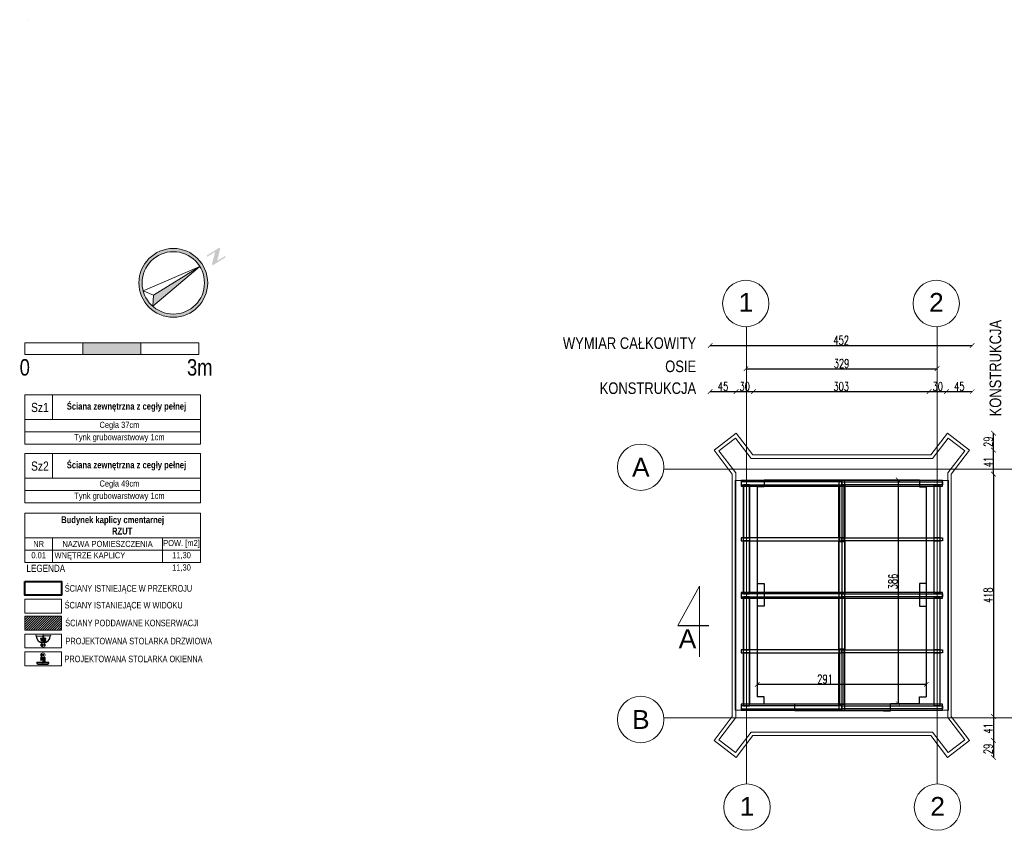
# Model space of a CAD drawing. Header units: millimetres. Extents: x -37887 to 94344, y -69777 to 116976.
# Tile 31 of 205: x 11160 to 28134, y -15037 to -1059. Entities that reach past the tile are written whole.
import ezdxf
from ezdxf.enums import TextEntityAlignment as Align

# ---------------------------------------------------------------- set-up
doc = ezdxf.new("R2010")
doc.units = ezdxf.units.MM
doc.linetypes.add('DASHED', pattern=[0.75, 0.5, -0.25])
doc.linetypes.add('Linia siatki', pattern=[19.05, 12.7, -3.175, 0, -3.175])
for name, color, linetype, lineweight in [('01_inwentaryzacja', 8, 'Continuous', 9), ('02_odbudowa', 7, 'Continuous', 30), ('0_WYMIAROWANIE', 6, 'Continuous', 9), ('A-WALL', 113, 'Continuous', 9), ('AR_Drzwi', 1, 'Continuous', 18), ('AR_Opis pomieszczeń', 5, 'Continuous', 15), ('AR_Wymiary zewnętrzne', 6, 'Continuous', 15), ('k_mury parteru widok', 131, 'Continuous', 18), ('S-GRID', 1, 'Continuous', 9), ('S-GRID-IDEN', 1, 'Continuous', 9)]:
    doc.layers.add(name, color=color, linetype=linetype, lineweight=lineweight)
doc.styles.add('Arial', font='arial.ttf', dxfattribs={"height": 324.565868})
doc.styles.add('Arial Condensed', font='arial.ttf', dxfattribs={"width": 0.8})
doc.styles.add('ROMANS', font='romans', dxfattribs={"width": 0.7})
doc.styles.add('textKiL100', font='romans.shx', dxfattribs={"width": 0.8, "height": 20})
doc.dimstyles.new('WYMIAROWANIE_PIOTR', dxfattribs={"dimtxt": 150, "dimasz": 80, "dimexe": 0.18, "dimexo": 0.0625, "dimgap": 15, "dimtad": 1, "dimtoh": 1, "dimdec": 0, "dimlfac": 0.1, "dimzin": 0, "dimdsep": 46, "dimtxsty": 'ROMANS', "dimblk": 'ARCHTICK', "dimcen": 0.09, "dimse1": 1, "dimse2": 1, "dimadec": 0, "dimazin": 0, "dimtfac": 1, "dimtdec": 0, "dimtix": 1, "dimtmove": 1, "dimatfit": 3, "dimldrblk": 'ARCHTICK', "dimfxl": 0, "dimtolj": 1, "dimtzin": 0, "dimarcsym": 0})
picture_1 = doc.add_image_def('image1.jpg', size_in_pixel=(4608, 3072))

# ---------------------------------------------------------------- blocks, each defined once
blk = doc.blocks.new('Siatka - 4 mm-108067-PARTER')
at = {"layer": 'S-GRID-IDEN'}
blk.add_circle((0, 0), 4, dxfattribs=at)
blk = doc.blocks.new('_ARCHTICK')
at = {"color": 0, "linetype": 'ByBlock', "const_width": 0.15}
blk.add_lwpolyline([(-0.5, -0.5), (0.5, 0.5)], dxfattribs=at)
blk = doc.blocks.new('*D190')
at = {"layer": '0_WYMIAROWANIE', "color": 0, "lineweight": -2}
blk.add_line((23064, -6678), (27581, -6678), dxfattribs=at)
at = {"layer": 'Defpoints', "color": 0}
for p in [(27581, -6678), (23064, -6911), (27581, -6911)]:
    blk.add_point(p, dxfattribs=at)
at = {"layer": '0_WYMIAROWANIE', "color": 0, "lineweight": -2, "xscale": 80, "yscale": 80, "zscale": 80, "rotation": 180}
blk.add_blockref('_ARCHTICK', (23064, -6678), dxfattribs=at)
at = {"layer": '0_WYMIAROWANIE', "color": 0, "lineweight": -2, "xscale": 80, "yscale": 80, "zscale": 80}
blk.add_blockref('_ARCHTICK', (27581, -6678), dxfattribs=at)
at = {"layer": '0_WYMIAROWANIE', "color": 0, "insert": (25322, -6588), "char_height": 150, "attachment_point": 5, "style": 'ROMANS'}
blk.add_mtext('\\A1;452', dxfattribs=at)
blk = doc.blocks.new('*D191')
at = {"layer": '0_WYMIAROWANIE', "color": 0, "lineweight": -2}
blk.add_line((23681, -7077), (26975, -7077), dxfattribs=at)
at = {"layer": 'Defpoints', "color": 0}
for p in [(23681, -7077), (26975, -7077), (26975, -7077)]:
    blk.add_point(p, dxfattribs=at)
at = {"layer": '0_WYMIAROWANIE', "color": 0, "lineweight": -2, "xscale": 80, "yscale": 80, "zscale": 80, "rotation": 180}
blk.add_blockref('_ARCHTICK', (23681, -7077), dxfattribs=at)
at = {"layer": '0_WYMIAROWANIE', "color": 0, "lineweight": -2, "xscale": 80, "yscale": 80, "zscale": 80}
blk.add_blockref('_ARCHTICK', (26975, -7077), dxfattribs=at)
at = {"layer": '0_WYMIAROWANIE', "color": 0, "insert": (25328, -6987), "char_height": 150, "attachment_point": 5, "style": 'ROMANS'}
blk.add_mtext('\\A1;329', dxfattribs=at)
blk = doc.blocks.new('*D192')
at = {"layer": '0_WYMIAROWANIE', "color": 0, "lineweight": -2}
blk.add_line((23064, -7472), (23509, -7472), dxfattribs=at)
at = {"layer": 'Defpoints', "color": 0}
for p in [(23064, -7472), (23509, -7472), (23509, -7472)]:
    blk.add_point(p, dxfattribs=at)
at = {"layer": '0_WYMIAROWANIE', "color": 0, "lineweight": -2, "xscale": 80, "yscale": 80, "zscale": 80, "rotation": 180}
blk.add_blockref('_ARCHTICK', (23064, -7472), dxfattribs=at)
at = {"layer": '0_WYMIAROWANIE', "color": 0, "lineweight": -2, "xscale": 80, "yscale": 80, "zscale": 80}
blk.add_blockref('_ARCHTICK', (23509, -7472), dxfattribs=at)
at = {"layer": '0_WYMIAROWANIE', "color": 0, "insert": (23286, -7382), "char_height": 150, "attachment_point": 5, "style": 'ROMANS'}
blk.add_mtext('\\A1;45', dxfattribs=at)
blk = doc.blocks.new('*D193')
at = {"layer": '0_WYMIAROWANIE', "color": 0, "lineweight": -2}
blk.add_line((23509, -7472), (23807, -7472), dxfattribs=at)
at = {"layer": 'Defpoints', "color": 0}
for p in [(23509, -7472), (23807, -7472), (23807, -7472)]:
    blk.add_point(p, dxfattribs=at)
at = {"layer": '0_WYMIAROWANIE', "color": 0, "lineweight": -2, "xscale": 80, "yscale": 80, "zscale": 80, "rotation": 180}
blk.add_blockref('_ARCHTICK', (23509, -7472), dxfattribs=at)
at = {"layer": '0_WYMIAROWANIE', "color": 0, "lineweight": -2, "xscale": 80, "yscale": 80, "zscale": 80}
blk.add_blockref('_ARCHTICK', (23807, -7472), dxfattribs=at)
at = {"layer": '0_WYMIAROWANIE', "color": 0, "insert": (23658, -7382), "char_height": 150, "attachment_point": 5, "style": 'ROMANS'}
blk.add_mtext('\\A1;30', dxfattribs=at)
blk = doc.blocks.new('*D194')
at = {"layer": '0_WYMIAROWANIE', "color": 0, "lineweight": -2}
blk.add_line((26838, -7472), (27136, -7472), dxfattribs=at)
at = {"layer": 'Defpoints', "color": 0}
for p in [(26838, -7340), (27136, -7340), (27136, -7472)]:
    blk.add_point(p, dxfattribs=at)
at = {"layer": '0_WYMIAROWANIE', "color": 0, "lineweight": -2, "xscale": 80, "yscale": 80, "zscale": 80, "rotation": 180}
blk.add_blockref('_ARCHTICK', (26838, -7472), dxfattribs=at)
at = {"layer": '0_WYMIAROWANIE', "color": 0, "lineweight": -2, "xscale": 80, "yscale": 80, "zscale": 80}
blk.add_blockref('_ARCHTICK', (27136, -7472), dxfattribs=at)
at = {"layer": '0_WYMIAROWANIE', "color": 0, "insert": (26987, -7382), "char_height": 150, "attachment_point": 5, "style": 'ROMANS'}
blk.add_mtext('\\A1;30', dxfattribs=at)
blk = doc.blocks.new('*D195')
at = {"layer": '0_WYMIAROWANIE', "color": 0, "lineweight": -2}
blk.add_line((27136, -7472), (27581, -7472), dxfattribs=at)
at = {"layer": 'Defpoints', "color": 0}
for p in [(27136, -7340), (27581, -7340), (27581, -7472)]:
    blk.add_point(p, dxfattribs=at)
at = {"layer": '0_WYMIAROWANIE', "color": 0, "lineweight": -2, "xscale": 80, "yscale": 80, "zscale": 80, "rotation": 180}
blk.add_blockref('_ARCHTICK', (27136, -7472), dxfattribs=at)
at = {"layer": '0_WYMIAROWANIE', "color": 0, "lineweight": -2, "xscale": 80, "yscale": 80, "zscale": 80}
blk.add_blockref('_ARCHTICK', (27581, -7472), dxfattribs=at)
at = {"layer": '0_WYMIAROWANIE', "color": 0, "insert": (27358, -7382), "char_height": 150, "attachment_point": 5, "style": 'ROMANS'}
blk.add_mtext('\\A1;45', dxfattribs=at)
blk = doc.blocks.new('*D196')
at = {"layer": '0_WYMIAROWANIE', "color": 0, "lineweight": -2}
blk.add_line((23875, -12519), (26789, -12519), dxfattribs=at)
at = {"layer": 'Defpoints', "color": 0}
for p in [(23875, -12295), (26789, -12295), (26789, -12519)]:
    blk.add_point(p, dxfattribs=at)
at = {"layer": '0_WYMIAROWANIE', "color": 0, "lineweight": -2, "xscale": 80, "yscale": 80, "zscale": 80, "rotation": 180}
blk.add_blockref('_ARCHTICK', (23875, -12519), dxfattribs=at)
at = {"layer": '0_WYMIAROWANIE', "color": 0, "lineweight": -2, "xscale": 80, "yscale": 80, "zscale": 80}
blk.add_blockref('_ARCHTICK', (26789, -12519), dxfattribs=at)
at = {"layer": '0_WYMIAROWANIE', "color": 0, "insert": (25044, -12428), "char_height": 150, "attachment_point": 5, "style": 'ROMANS'}
blk.add_mtext('\\A1;291', dxfattribs=at)
blk = doc.blocks.new('*D197')
at = {"layer": '0_WYMIAROWANIE', "color": 0, "lineweight": -2}
blk.add_line((27946, -8895), (27946, -13074), dxfattribs=at)
at = {"layer": 'Defpoints', "color": 0}
for p in [(27946, -8895), (27946, -13074), (27946, -13074)]:
    blk.add_point(p, dxfattribs=at)
at = {"layer": '0_WYMIAROWANIE', "color": 0, "lineweight": -2, "xscale": 80, "yscale": 80, "zscale": 80}
for p, rotation in [((27946, -8895), 90), ((27946, -13074), 270)]:
    blk.add_blockref('_ARCHTICK', p, dxfattribs=dict(at, rotation=rotation))
at = {"layer": '0_WYMIAROWANIE', "color": 0, "insert": (27856, -10984), "char_height": 150, "attachment_point": 5, "rotation": 90, "style": 'ROMANS'}
blk.add_mtext('\\A1;418', dxfattribs=at)
blk = doc.blocks.new('*D201')
at = {"layer": '0_WYMIAROWANIE', "color": 0, "lineweight": -2}
blk.add_line((23807, -7472), (26838, -7472), dxfattribs=at)
at = {"layer": 'Defpoints', "color": 0}
for p in [(23807, -7462), (26838, -7462), (26838, -7472)]:
    blk.add_point(p, dxfattribs=at)
at = {"layer": '0_WYMIAROWANIE', "color": 0, "lineweight": -2, "xscale": 80, "yscale": 80, "zscale": 80, "rotation": 180}
blk.add_blockref('_ARCHTICK', (23807, -7472), dxfattribs=at)
at = {"layer": '0_WYMIAROWANIE', "color": 0, "lineweight": -2, "xscale": 80, "yscale": 80, "zscale": 80}
blk.add_blockref('_ARCHTICK', (26838, -7472), dxfattribs=at)
at = {"layer": '0_WYMIAROWANIE', "color": 0, "insert": (25322, -7382), "char_height": 150, "attachment_point": 5, "style": 'ROMANS'}
blk.add_mtext('\\A1;303', dxfattribs=at)
blk = doc.blocks.new('*D202')
at = {"layer": '0_WYMIAROWANIE', "color": 0, "lineweight": -2}
blk.add_line((27946, -13074), (27946, -13487), dxfattribs=at)
at = {"layer": 'Defpoints', "color": 0}
for p in [(27431, -13074), (27746, -13487), (27946, -13487)]:
    blk.add_point(p, dxfattribs=at)
at = {"layer": '0_WYMIAROWANIE', "color": 0, "lineweight": -2, "xscale": 80, "yscale": 80, "zscale": 80}
for p, rotation in [((27946, -13074), 90), ((27946, -13487), 270)]:
    blk.add_blockref('_ARCHTICK', p, dxfattribs=dict(at, rotation=rotation))
at = {"layer": '0_WYMIAROWANIE', "color": 0, "insert": (27856, -13281), "char_height": 150, "attachment_point": 5, "rotation": 90, "style": 'ROMANS'}
blk.add_mtext('\\A1;41', dxfattribs=at)
blk = doc.blocks.new('*D203')
at = {"layer": '0_WYMIAROWANIE', "color": 0, "lineweight": -2}
blk.add_line((27947, -8895), (27947, -8482), dxfattribs=at)
at = {"layer": 'Defpoints', "color": 0}
for p in [(27746, -8482), (27947, -8482), (27431, -8895)]:
    blk.add_point(p, dxfattribs=at)
at = {"layer": '0_WYMIAROWANIE', "color": 0, "lineweight": -2, "xscale": 80, "yscale": 80, "zscale": 80}
for p, rotation in [((27947, -8482), 90), ((27947, -8895), 270)]:
    blk.add_blockref('_ARCHTICK', p, dxfattribs=dict(at, rotation=rotation))
at = {"layer": '0_WYMIAROWANIE', "color": 0, "insert": (27857, -8688), "char_height": 150, "attachment_point": 5, "rotation": 90, "style": 'ROMANS'}
blk.add_mtext('\\A1;41', dxfattribs=at)
blk = doc.blocks.new('*D204')
at = {"layer": '0_WYMIAROWANIE', "color": 0, "lineweight": -2}
blk.add_line((26305, -8994), (26305, -12854), dxfattribs=at)
at = {"layer": 'Defpoints', "color": 0}
for p in [(26305, -8994), (26305, -12854), (26305, -12854)]:
    blk.add_point(p, dxfattribs=at)
at = {"layer": '0_WYMIAROWANIE', "color": 0, "lineweight": -2, "xscale": 80, "yscale": 80, "zscale": 80}
for p, rotation in [((26305, -8994), 90), ((26305, -12854), 270)]:
    blk.add_blockref('_ARCHTICK', p, dxfattribs=dict(at, rotation=rotation))
at = {"layer": '0_WYMIAROWANIE', "color": 0, "insert": (26215, -10747), "char_height": 150, "attachment_point": 5, "rotation": 90, "style": 'ROMANS'}
blk.add_mtext('\\A1;386', dxfattribs=at)
blk = doc.blocks.new('*D205')
at = {"layer": '0_WYMIAROWANIE', "color": 0, "lineweight": -2}
blk.add_line((27947, -8482), (27947, -8190), dxfattribs=at)
at = {"layer": 'Defpoints', "color": 0}
for p in [(27535, -8190), (27947, -8190), (27535, -8482)]:
    blk.add_point(p, dxfattribs=at)
at = {"layer": '0_WYMIAROWANIE', "color": 0, "lineweight": -2, "xscale": 80, "yscale": 80, "zscale": 80}
for p, rotation in [((27947, -8190), 90), ((27947, -8482), 270)]:
    blk.add_blockref('_ARCHTICK', p, dxfattribs=dict(at, rotation=rotation))
at = {"layer": '0_WYMIAROWANIE', "color": 0, "insert": (27857, -8336), "char_height": 150, "attachment_point": 5, "rotation": 90, "style": 'ROMANS'}
blk.add_mtext('\\A1;29', dxfattribs=at)
blk = doc.blocks.new('*D206')
at = {"layer": '0_WYMIAROWANIE', "color": 0, "lineweight": -2}
blk.add_line((27946, -13487), (27946, -13779), dxfattribs=at)
at = {"layer": 'Defpoints', "color": 0}
for p in [(27535, -13487), (27535, -13779), (27946, -13779)]:
    blk.add_point(p, dxfattribs=at)
at = {"layer": '0_WYMIAROWANIE', "color": 0, "lineweight": -2, "xscale": 80, "yscale": 80, "zscale": 80}
for p, rotation in [((27946, -13487), 90), ((27946, -13779), 270)]:
    blk.add_blockref('_ARCHTICK', p, dxfattribs=dict(at, rotation=rotation))
at = {"layer": '0_WYMIAROWANIE', "color": 0, "insert": (27856, -13633), "char_height": 150, "attachment_point": 5, "rotation": 90, "style": 'ROMANS'}
blk.add_mtext('\\A1;29', dxfattribs=at)

msp = doc.modelspace()

# ---------------------------------------------------------------- hatches: boundary and pattern name
at = {"lineweight": 9}
h = msp.add_hatch(color=256, dxfattribs=at)
h.dxf.hatch_style = 1
h.paths.add_polyline_path([(14711.1, -5156.3), (14698.1, -5135.5), (14564.9, -5218.2), (14616.6, -5004.1), (14606.4, -4987.6), (14384.2, -5125.6), (14396.4, -5145.2), (14530.1, -5062.2), (14474.7, -5271.3), (14488.9, -5294.3)])
h.paths.add_polyline_path([(14264.9, -5313.7), (13467.7, -5808.6), (13453, -6001.7)], flags=0)
h.paths.add_polyline_path([(13495, -5093.5, 1), (14120.7, -6101.3, 1)])
h.paths.add_polyline_path([(14091.6, -6054.4, -1), (13524.1, -5140.4, -1)], flags=16)
h.paths.add_polyline_path([(13453, -6001.7), (13467.7, -5808.6), (13288.1, -5736.1), (14264.9, -5313.7)], flags=0)
h = msp.add_hatch(color=256, dxfattribs=at)
h.dxf.hatch_style = 1
h.paths.add_polyline_path([(14264.9, -5313.7), (13467.7, -5808.6), (13453, -6001.7)])
at = {"layer": '02_odbudowa', "lineweight": 15}
h = msp.add_hatch(dxfattribs=at)
h.set_pattern_fill('ANSI31', color=256, scale=9)
h.set_pattern_definition([(45, (4499.656, -4011.1), (-20.20558, 20.20558), [])])
h.paths.add_polyline_path([(11883.2, -11584.5), (11883.2, -11344.1), (11249.1, -11344.1), (11249.1, -11584.5)])
at = {"layer": 'AR_Opis pomieszczeń'}
h = msp.add_hatch(color=3, dxfattribs=at)
h.dxf.hatch_style = 1
h.paths.add_polyline_path([(13249.1, -6632.9), (12249.1, -6632.9), (12249.1, -6832.9), (13249.1, -6832.9)])
h.paths.add_polyline_path([(14249.1, -6632.9), (14249.1, -6832.9)])

# ---------------------------------------------------------------- linework, layer by layer
at = {"lineweight": 9}
for p, q in [((13467.7, -5808.6), (14264.9, -5313.7)), ((13288.1, -5736.1), (13467.7, -5808.6)), ((13453, -6001.7), (13467.7, -5808.6))]:
    msp.add_line(p, q, dxfattribs=at)
for points in [[(13288.1, -5736.1), (14264.9, -5313.7)], [(13453, -6001.7), (14264.9, -5313.7)]]:
    msp.add_lwpolyline(points, dxfattribs=at)
at = {"lineweight": 40}
msp.add_lwpolyline([(11249.1, -10744.4), (11883.2, -10744.4), (11883.2, -10984.8), (11249.1, -10984.8)], close=True, dxfattribs=at)
at = {"lineweight": 9}
for points in [[(11249.1, -11052.7), (11883.2, -11052.7), (11883.2, -11293.1), (11249.1, -11293.1)], [(11249.1, -11344.1), (11883.2, -11344.1), (11883.2, -11584.5), (11249.1, -11584.5)], [(11249.1, -11652.4), (11883.2, -11652.4), (11883.2, -11892.8), (11249.1, -11892.8)], [(11249.1, -11960.6), (11883.2, -11960.6), (11883.2, -12201.1), (11249.1, -12201.1)]]:
    msp.add_lwpolyline(points, close=True, dxfattribs=at)
for radius in [593.1, 537.9]:
    msp.add_circle((13807.9, -5597.4), radius, dxfattribs=at)
at = {"layer": '02_odbudowa', "color": 114, "lineweight": 30, "extrusion": (-1.22465e-16, -6.76105e-31, -1)}
for p, q in [((23995.1, -8994.5), (24882.2, -8994.5)), ((24882.2, -8994.5), (26669.2, -8994.5)), ((23875.1, -9114.5), (23875.1, -12734.4)), ((26789.2, -9114.5), (26789.2, -12734.4))]:
    msp.add_line(p, q, dxfattribs=at)
at = {"layer": '02_odbudowa', "color": 114, "lineweight": 30, "ltscale": 200, "extrusion": (-1.22465e-16, -6.76105e-31, -1)}
msp.add_line((25332.2, -9004.5), (25332.2, -12964.4), dxfattribs=at)
at = {"layer": '02_odbudowa', "color": 114, "lineweight": 30, "extrusion": (-1.22465e-16, -6.76105e-31, -1)}
for points in [[(-23995.1, -8994.5), (-23995.1, -8994.5), (-23995.1, -9114.5), (-23875.1, -9114.5)], [(-26669.2, -8994.5), (-26669.2, -8994.5), (-26669.2, -9114.5), (-26789.2, -9114.5)], [(-23875.1, -10783.7), (-23995.1, -10783.7), (-23995.1, -11174.7), (-23875.1, -11174.7)], [(-26789.2, -10783.7), (-26669.2, -10783.7), (-26669.2, -11174.7), (-26789.2, -11174.7)], [(-23995.1, -12854.4), (-23995.1, -12854.4), (-23995.1, -12734.4), (-23875.1, -12734.4)], [(-23995.1, -12854.4), (-23995.1, -12854.4), (-24520.8, -12854.4)], [(-26050.8, -12974.4), (-24520.8, -12974.4), (-24520.8, -12854.4)], [(-26050.8, -12974.4), (-26170.8, -12974.4), (-26170.8, -12854.4)], [(-26669.2, -12854.4), (-26669.2, -12854.4), (-26170.8, -12854.4)], [(-26669.2, -12854.4), (-26669.2, -12854.4), (-26669.2, -12734.4), (-26789.2, -12734.4)]]:
    msp.add_lwpolyline(points, dxfattribs=at)
at = {"layer": '02_odbudowa', "color": 114, "lineweight": 15, "ltscale": 200, "extrusion": (-1.22465e-16, -6.76105e-31, -1)}
msp.add_lwpolyline([(-23495.1, -9004.5), (-27169.2, -9004.5), (-27169.2, -12964.4), (-23495.1, -12964.4)], close=True, dxfattribs=at)
at = {"layer": '02_odbudowa', "color": 114, "lineweight": 30, "extrusion": (-1.22465e-16, -6.76105e-31, -1)}
for points in [[(-23595.1, -9104.5), (-27069.2, -9104.5), (-27069.2, -9004.5), (-23595.1, -9004.5)], [(-23595.1, -9029.5), (-23595.1, -9079.5), (-25332.2, -9079.5), (-25332.2, -9029.5)], [(-23739.6, -9079.5), (-23639.6, -9079.5), (-23639.6, -9994.4), (-23739.6, -9994.4)], [(-23639.6, -9104.5), (-23739.6, -9104.5), (-23739.6, -10934.4), (-23639.6, -10934.4)], [(-25282.2, -9104.5), (-25382.2, -9104.5), (-25382.2, -9004.5), (-25282.2, -9004.5)], [(-25282.2, -9079.5), (-25382.2, -9079.5), (-25382.2, -9994.4), (-25282.2, -9994.4)], [(-25292.2, -10054.5), (-25372.2, -10054.5), (-25372.2, -9104.5), (-25292.2, -9104.5)], [(-27069.2, -9029.5), (-27069.2, -9079.5), (-25332.2, -9079.5), (-25332.2, -9029.5)], [(-26924.7, -9079.5), (-27024.7, -9079.5), (-27024.7, -9994.4), (-26924.7, -9994.4)], [(-26924.7, -9104.5), (-27024.7, -9104.5), (-27024.7, -10934.4), (-26924.7, -10934.4)], [(-23595.1, -9994.4), (-23595.1, -10044.4), (-25332.2, -10044.4), (-25332.2, -9994.4)], [(-27069.2, -9994.4), (-27069.2, -10044.4), (-25332.2, -10044.4), (-25332.2, -9994.4)], [(-23739.6, -10044.4), (-23639.6, -10044.4), (-23639.6, -10959.4), (-23739.6, -10959.4)], [(-25282.2, -10044.4), (-25382.2, -10044.4), (-25382.2, -10959.4), (-25282.2, -10959.4)], [(-26924.7, -10044.4), (-27024.7, -10044.4), (-27024.7, -10959.4), (-26924.7, -10959.4)], [(-23595.1, -11034.4), (-27069.2, -11034.4), (-27069.2, -10934.4), (-23595.1, -10934.4)], [(-23595.1, -10959.4), (-23595.1, -11009.4), (-25332.2, -11009.4), (-25332.2, -10959.4)], [(-23739.6, -11009.4), (-23639.6, -11009.4), (-23639.6, -11924.4), (-23739.6, -11924.4)], [(-25282.2, -11009.4), (-25382.2, -11009.4), (-25382.2, -11924.4), (-25282.2, -11924.4)], [(-27069.2, -10959.4), (-27069.2, -11009.4), (-25332.2, -11009.4), (-25332.2, -10959.4)], [(-26924.7, -11009.4), (-27024.7, -11009.4), (-27024.7, -11924.4), (-26924.7, -11924.4)], [(-23639.6, -11034.4), (-23739.6, -11034.4), (-23739.6, -12864.4), (-23639.6, -12864.4)], [(-26924.7, -11034.4), (-27024.7, -11034.4), (-27024.7, -12864.4), (-26924.7, -12864.4)], [(-23595.1, -11924.4), (-23595.1, -11974.4), (-25332.2, -11974.4), (-25332.2, -11924.4)], [(-23739.6, -11974.4), (-23639.6, -11974.4), (-23639.6, -12889.4), (-23739.6, -12889.4)], [(-25282.2, -11974.4), (-25332.2, -11974.4), (-25332.2, -12889.4), (-25282.2, -12889.4)], [(-25292.2, -12864.4), (-25372.2, -12864.4), (-25372.2, -11914.4), (-25292.2, -11914.4)], [(-27069.2, -11924.4), (-27069.2, -11974.4), (-25332.2, -11974.4), (-25332.2, -11924.4)], [(-26924.7, -11974.4), (-27024.7, -11974.4), (-27024.7, -12889.4), (-26924.7, -12889.4)], [(-23595.1, -12964.4), (-27069.2, -12964.4), (-27069.2, -12864.4), (-23595.1, -12864.4)], [(-23595.1, -12889.4), (-23595.1, -12939.4), (-25332.2, -12939.4), (-25332.2, -12889.4)], [(-25282.2, -12964.4), (-25382.2, -12964.4), (-25382.2, -12864.4), (-25282.2, -12864.4)], [(-27069.2, -12889.4), (-27069.2, -12939.4), (-25332.2, -12939.4), (-25332.2, -12889.4)]]:
    msp.add_lwpolyline(points, close=True, dxfattribs=at)
at = {"layer": '02_odbudowa', "color": 114, "linetype": 'DASHED', "lineweight": 30, "ltscale": 5, "extrusion": (-1.22465e-16, -6.76105e-31, -1)}
msp.add_lwpolyline([(-25282.2, -12964.4), (-25382.2, -12964.4), (-25382.2, -9004.5), (-25282.2, -9004.5)], close=True, dxfattribs=at)
at = {"layer": '02_odbudowa', "color": 114, "linetype": 'DASHED', "lineweight": 30, "ltscale": 3, "extrusion": (-1.22465e-16, -6.76105e-31, -1)}
for points in [[(-25292.2, -9104.5), (-25372.2, -9104.5), (-25372.2, -10054.5), (-25292.2, -10054.5)], [(-25292.2, -12864.4), (-25372.2, -12864.4), (-25372.2, -11914.4), (-25292.2, -11914.4)]]:
    msp.add_lwpolyline(points, close=True, dxfattribs=at)
at = {"layer": '02_odbudowa', "color": 114}
for points in [[(11446, -11686.2), (11446, -11678.6), (11439.7, -11678.6), (11439.7, -11686.2), (11446, -11686.2)], [(11446, -11686.5), (11560.2, -11686.2)], [(11566.6, -11686.2), (11566.6, -11678.6), (11560.2, -11678.6), (11560.2, -11686.2), (11566.6, -11686.2)], [(11560.2, -11686.2), (11560.2, -11800.4)], [(11566.6, -11686.2), (11566.6, -11678.6), (11572.9, -11678.6), (11572.9, -11686.2), (11566.6, -11686.2)], [(11572.9, -11686.2), (11572.9, -11800.4)], [(11687.1, -11686.5), (11572.9, -11686.2)], [(11687.1, -11686.2), (11687.1, -11678.6), (11693.5, -11678.6), (11693.5, -11686.2), (11687.1, -11686.2)], [(11456.4, -12151.7), (11456.4, -12140.9)], [(11663.2, -12151.7), (11456.4, -12151.7)], [(11478.8, -12173.3), (11640.8, -12173.3)], [(11663.2, -12151.7), (11663.2, -12140.9)]]:
    msp.add_lwpolyline(points, dxfattribs=at)
msp.add_lwpolyline([(11663.2, -12140.9), (11663.2, -12140.9), (11456.4, -12140.9), (11456.4, -12140.9)], close=True, dxfattribs=at)
for centre, radius, start, end in [((11560.2, -11686.2), 114.2, 180.14749, 270.00894), ((11572.9, -11686.2), 114.2, 269.99106, 359.85251), ((11464.9, -12154.5), 8.93, 161.49688, 266.21556), ((11464.9, -12165.5), 2.16, 340.54518, 108.26962), ((11476, -12164.6), 9.14, 190.12944, 287.94228), ((11643.6, -12164.6), 9.14, 252.05772, 349.87056), ((11654.6, -12165.5), 2.16, 71.73038, 199.45482), ((11654.7, -12154.5), 8.93, 273.78444, 18.50312)]:
    msp.add_arc(centre, radius, start, end, dxfattribs=at)
at = {"layer": 'A-WALL', "lineweight": 13}
for p, q in [((22881.5, -10827.6), (22507.9, -11502.4)), ((22881.5, -12048), (22881.5, -10827.6))]:
    msp.add_line(p, q, dxfattribs=at)
at = {"layer": 'A-WALL', "lineweight": 30}
msp.add_line((22507.9, -11502.4), (23041.2, -11502.4), dxfattribs=at)
at = {"layer": 'AR_Drzwi', "color": 114}
for p, q in [((11566.2, -11806.1), (11566.2, -11665.5)), ((11559.8, -12050.2), (11559.8, -12183.4))]:
    msp.add_line(p, q, dxfattribs=at)
for centre in [(11565.5, -11842.3), (11560.4, -12013.9)]:
    msp.add_circle(centre, 36.2, dxfattribs=at)
at = {"layer": 'AR_Opis pomieszczeń', "color": 3}
for p, q in [((11249.1, -7530), (14275.5, -7530)), ((11249.1, -7530), (11249.1, -8378.6)), ((11725.1, -7955.5), (11725.1, -7530)), ((14275.5, -7530), (14275.5, -8378.6)), ((11249.1, -7955.5), (14275.5, -7955.5)), ((11249.1, -8167), (14275.5, -8167)), ((11249.1, -8378.6), (14275.5, -8378.6)), ((11249.1, -8541.5), (14275.5, -8541.5)), ((11249.1, -8541.5), (11249.1, -9390.1)), ((11725.1, -8967), (11725.1, -8541.5)), ((14275.5, -8541.5), (14275.5, -9390.1)), ((11249.1, -8967), (14275.5, -8967)), ((11249.1, -9178.5), (14275.5, -9178.5)), ((11249.1, -9390.1), (14275.5, -9390.1)), ((11249.1, -9567.7), (14275.5, -9567.7)), ((11249.1, -9567.7), (11249.1, -10416.3)), ((14275.5, -9567.7), (14275.5, -10416.3)), ((11249.1, -9993.3), (14275.5, -9993.3)), ((11725.1, -9993.3), (11725.1, -10416.3)), ((13623.2, -9993.3), (13623.2, -10416.3)), ((11249.1, -10204.8), (14275.5, -10204.8)), ((11249.1, -10416.3), (14275.5, -10416.3))]:
    msp.add_line(p, q, dxfattribs=at)
for points in [[(11249.1, -6832.9), (12249.1, -6832.9), (12249.1, -6632.9), (11249.1, -6632.9), (11249.1, -6832.9)], [(12249.1, -6832.9), (13249.1, -6832.9), (13249.1, -6632.9), (12249.1, -6632.9), (12249.1, -6832.9)], [(13249.1, -6832.9), (14249.1, -6832.9), (14249.1, -6632.9), (13249.1, -6632.9), (13249.1, -6832.9)], [(14249.1, -6832.9), (14249.1, -6832.9), (14249.1, -6632.9), (14249.1, -6632.9), (14249.1, -6832.9)], [(14249.1, -6832.9), (14249.1, -6832.9), (14249.1, -6632.9), (14249.1, -6632.9), (14249.1, -6832.9)]]:
    msp.add_lwpolyline(points, dxfattribs=at)
at = {"layer": 'k_mury parteru widok', "extrusion": (-1.22465e-16, -6.76105e-31, -1)}
for points in [[(-26050.8, -13404.4), (-23796.8, -13404.4), (-23511.3, -13778.5), (-23129.8, -13487.3), (-23445.1, -13074.2), (-23445.1, -8894.7), (-23129.8, -8481.6), (-23511.3, -8190.4), (-23796.8, -8564.5), (-25023.5, -8564.5)], [(-24640.8, -13344.4), (-23767.2, -13344.4), (-23500, -13694.4), (-23213.9, -13476), (-23505.1, -13094.4), (-23505.1, -8874.4), (-23213.9, -8492.9), (-23500, -8274.5), (-23767.2, -8624.5), (-24771.4, -8624.5)], [(-25920.3, -8624.5), (-26897.2, -8624.5), (-27164.3, -8274.5), (-27450.5, -8492.9), (-27159.2, -8874.4), (-27159.2, -13094.4), (-27450.5, -13476), (-27164.3, -13694.4), (-26897.2, -13344.4), (-24640.8, -13344.4)], [(-25023.5, -8564.5), (-26867.5, -8564.5), (-27153, -8190.4), (-27534.6, -8481.6), (-27219.2, -8894.7), (-27219.2, -13074.2), (-27534.6, -13487.3), (-27153, -13778.5), (-26867.5, -13404.4), (-26050.8, -13404.4)], [(-26897.2, -8624.5), (-23767.2, -8624.5)]]:
    msp.add_lwpolyline(points, dxfattribs=at)
at = {"layer": 'S-GRID', "linetype": 'Linia siatki', "ltscale": 0.5, "extrusion": (-1.22465e-16, -6.76105e-31, -1)}
for p, q in [((23690.5, -14236.8), (23690.5, -6353.2)), ((26974.7, -14236.8), (26974.7, -6353.2)), ((29206.2, -8809.5), (22265.2, -8809.5)), ((29206.2, -13094.8), (22265.2, -13094.8))]:
    msp.add_line(p, q, dxfattribs=at)

# ---------------------------------------------------------------- block references
at = {"layer": 'S-GRID-IDEN', "extrusion": (-1.22465e-16, -6.94198e-31, -1), "xscale": -100, "yscale": 100, "zscale": 100, "rotation": 269.9999999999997}
for p in [(-23676.3, -5953.2), (-26960.5, -5953.2), (-21865.2, -8775.7), (-21865.2, -13125.6), (-23697.4, -14636.8), (-26981.5, -14636.8)]:
    msp.add_blockref('Siatka - 4 mm-108067-PARTER', p, dxfattribs=at)

# ---------------------------------------------------------------- texts
at = {"layer": 'AR_Drzwi', "color": 114, "char_height": 36, "attachment_point": 3, "rotation": 90, "style": 'textKiL100'}
for s, insert in [('140', (11521.6, -11717.1)), ('396', (11575.6, -11717.1)), ('90', (11519.9, -12053.6)), ('268', (11562.8, -12053.6))]:
    msp.add_mtext_dynamic_manual_height_columns(s, width=408.464, gutter_width=1, heights=[0], dxfattribs=dict(at, insert=insert))
at = {"layer": 'AR_Drzwi', "color": 114, "char_height": 32.4, "attachment_point": 3, "style": 'textKiL100'}
for s, insert in [('Dz1', (11592.9, -11824.6)), ('O1', (11579.3, -11998.6))]:
    msp.add_mtext_dynamic_manual_height_columns(s, width=933.831, gutter_width=1, heights=[0], dxfattribs=dict(at, insert=insert))
at = {"layer": 'AR_Opis pomieszczeń', "color": 3, "style": 'Arial Condensed'}
for s, insert, char_height, width, attachment_point in [('0', (11248, -7055.9), 283.5, 1086.75, 5), ('3m', (14264.1, -7055.9), 283.5, 1086.75, 5), ('{\\fArial|b1|i0|c238|p34;\\H0.83333x;Ściana zewnętrzna z cegły pełnej}', (13000.3, -7742.7), 141.018, 2550.378, 5), ('Sz1', (11508.3, -7746.3), 158.64, 608.138, 5), ('Cegła 37cm', (12879.8, -8061.3), 105.76, 3026.312, 5), ('Tynk grubowarstwowy 1cm', (12879.8, -8272.8), 105.763, 3026.312, 5), ('Sz2', (11508.3, -8757.9), 158.64, 608.138, 5), ('{\\fArial|b1|i0|c238|p34;\\H0.83333x;Ściana zewnętrzna z cegły pełnej}', (13000.3, -8754.2), 141.018, 2550.378, 5), ('Cegła 49cm', (12879.8, -9072.8), 105.76, 3026.312, 5), ('Tynk grubowarstwowy 1cm', (12879.8, -9284.3), 105.763, 3026.312, 5), ('{\\fArial|b1|i0|c238|p34;\\H0.83333x;\\C256;Budynek kaplicy cmentarnej\\P         RZUT }', (12762.3, -9780.5), 141.018, 2955.803, 5), ('POW. [m2]', (13949.3, -10099), 105.76, 581.697, 5), ('NR', (11487.1, -10099), 105.76, 405.425, 5), ('NAZWA POMIESZCZENIA', (12674.2, -10099), 105.763, 1827.663, 5), ('0.01', (11487.1, -10240.1), 105.76, 405.425, 2), ('WNĘTRZE KAPLICY', (11760.3, -10310.6), 105.763, 1827.663, 4), ('11,30', (13949.3, -10240.1), 105.76, 581.697, 2), ('11,30', (13949.3, -10451.6), 105.76, 581.697, 2), ('ŚCIANY ISTNIEJĄCE W PRZEKROJU', (13035.2, -10882.1), 113.4, 5177.418, 5), ('ŚCIANY ISTANIEJĄCE W WIDOKU', (12952.8, -11171.3), 113.4, 5177.418, 5), ('ŚCIANY PODDAWANE KONSERWACJI', (13096.1, -11462.7), 113.4, 5177.418, 5), ('PROJEKTOWANA STOLARKA DRZWIOWA', (13214.2, -11774.3), 113.4, 5177.418, 5), ('PROJEKTOWANA STOLARKA OKIENNA', (13122.5, -12082.5), 113.4, 5177.418, 5)]:
    msp.add_mtext(s, dxfattribs=dict(at, insert=insert, char_height=char_height, width=width, attachment_point=attachment_point))
at = {"layer": 'AR_Opis pomieszczeń', "color": 7, "insert": (11277.1, -10520.2, -263.3), "char_height": 124.74, "attachment_point": 4, "style": 'Arial Condensed'}
msp.add_mtext_dynamic_manual_height_columns('LEGENDA', width=32859.655, gutter_width=12.5, heights=[0], dxfattribs=at)
at = {"layer": 'AR_Wymiary zewnętrzne', "style": 'Arial Condensed', "width": 0.8}
msp.add_text('KONSTRUKCJA', height=200, rotation=90, dxfattribs=at).set_placement((28080, -6236.1), align=Align.RIGHT)
for s, p in [('WYMIAR CAŁKOWITY', (22822, -6736.4)), ('WYMIAR CAŁKOWITY', (22822, -6736.4)), ('OSIE', (22822, -7136.4)), ('KONSTRUKCJA', (22822, -7512.9)), ('KONSTRUKCJA', (22822, -7512.9))]:
    msp.add_text(s, height=200, dxfattribs=at).set_placement(p, align=Align.RIGHT)
at = {"layer": 'S-GRID-IDEN', "attachment_point": 2, "line_spacing_factor": 0.938532, "style": 'Arial'}
for s, insert, char_height, width in [('2', (26963.1, -5771.9), 324.6, 360.335), ('1', (23678.9, -5771.9), 324.6, 360.335), ('\\fArial|b0|i0|c238|p34|;A', (21867.8, -8613.7), 324.566, 360.335), ('A', (22672.4, -11571.7), 324.6, 300.939), ('B', (21867.8, -12963.6), 324.6, 360.335), ('1', (23700, -14462.1), 324.6, 360.335), ('2', (26984.1, -14462.1), 324.6, 360.335)]:
    msp.add_mtext(s, dxfattribs=dict(at, insert=insert, char_height=char_height, width=width))

# ---------------------------------------------------------------- dimensions: what is measured, and where the dimension line sits
at = {"layer": '0_WYMIAROWANIE'}
for base, p1, p2, picture, middle in [((27580.7, -6678.5), (23063.8, -6911.2), (27580.7, -6911.2), '*D190', (25322.3, -6588.5)), ((26974.7, -7076.6), (23680.6, -7076.6), (26974.7, -7076.6), '*D191', (25327.7, -6986.6)), ((23508.9, -7472), (23063.8, -7472), (23508.9, -7472), '*D192', (23286.4, -7382)), ((23806.7, -7472), (23508.9, -7472), (23806.7, -7472), '*D193', (23657.8, -7382)), ((26837.8, -7472), (23806.7, -7462), (26837.8, -7462), '*D201', (25322.3, -7382)), ((27135.6, -7472), (26837.8, -7339.8), (27135.6, -7339.8), '*D194', (26986.7, -7382)), ((27580.7, -7472), (27135.6, -7339.8), (27580.7, -7339.8), '*D195', (27358.2, -7382))]:
    dim = msp.add_linear_dim(base=base, p1=p1, p2=p2, dimstyle='WYMIAROWANIE_PIOTR', dxfattribs=at)
    dim.commit()
    dim.dimension.update_dxf_attribs({"geometry": picture, "text_midpoint": middle})
for base, p1, p2, picture, middle in [((27946.7, -8190.4), (27534.6, -8481.6), (27534.6, -8190.4), '*D205', (27856.7, -8336)), ((27946.7, -8481.6), (27431.1, -8894.7), (27746.5, -8481.6), '*D203', (27856.7, -8688.2)), ((27946.3, -13074.2), (27946.3, -8894.7), (27946.3, -13074.2), '*D197', (27856.3, -10984.4)), ((27946.3, -13487.3), (27431.1, -13074.2), (27746.5, -13487.3), '*D202', (27856.3, -13280.7)), ((27946.3, -13778.5), (27534.6, -13487.3), (27534.6, -13778.5), '*D206', (27856.3, -13632.9))]:
    dim = msp.add_linear_dim(base=base, p1=p1, p2=p2, angle=90, dimstyle='WYMIAROWANIE_PIOTR', dxfattribs=at)
    dim.commit()
    dim.dimension.update_dxf_attribs({"geometry": picture, "text_midpoint": middle})
dim = msp.add_linear_dim(base=(26304.7, -12854.4), p1=(26304.7, -8994.5), p2=(26304.7, -12854.4), angle=90, dimstyle='WYMIAROWANIE_PIOTR', dxfattribs=at)
dim.commit()
dim.dimension.update_dxf_attribs({"geometry": '*D204', "text_midpoint": (26304.7, -10746.6), "dimtype": 160})
dim = msp.add_linear_dim(base=(26789.2, -12518.9), p1=(23875.1, -12294.8), p2=(26789.2, -12294.8), dimstyle='WYMIAROWANIE_PIOTR', dxfattribs=at)
dim.commit()
dim.dimension.update_dxf_attribs({"geometry": '*D196', "text_midpoint": (25043.8, -12518.5), "dimtype": 160})

# ---------------------------------------------------------------- pictures from other files: only their frames are drawn
at = {"layer": '01_inwentaryzacja'}
image = msp.add_image(picture_1, insert=(11290.6, -1059.8), size_in_units=(1, 0.667), rotation=180, dxfattribs=at)
image.dxf.v_pixel = (0, 0.00022)
image.dxf.flags = 7

doc.saveas('drawing.dxf')
